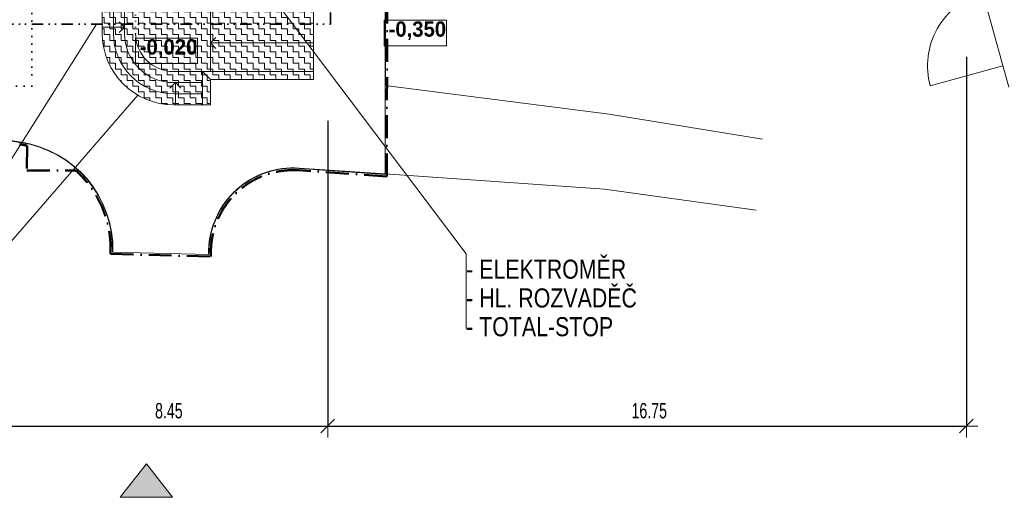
# Model space of a CAD drawing. Header units: millimetres. Extents: x -211955 to 157391, y -241491 to 94551.
# Tile 10 of 18: x -1012 to 24779, y -73314 to -60808. Entities that reach past the tile are written whole.
import ezdxf

# ---------------------------------------------------------------- set-up
doc = ezdxf.new("R2010")
doc.units = ezdxf.units.MM
doc.header["$PDMODE"] = 65
for name, pattern in [('Cerchovana 2 tecky 0.5x_1', [780, 300, -160, 0, -160, 0, -160]), ('Cerchovana_1', [1000, 600, -200, 0, -200]), ('JIS_08_37', [200, 0, -200]), ('Teckovana 0.5x_2', [160, 0, -160])]:
    doc.linetypes.add(name, pattern=pattern)
for name, color, linetype, lineweight in [('XR$1$SITUACE - PODKLAD_1', 7, 'Continuous', 25), ('XR$2$FILING_1', 7, 'Continuous', 25), ('XR$4$PODKLAD - ZPEVNĚNÉ PLOCHY_1', 7, 'Continuous', 25)]:
    doc.layers.add(name, color=color, linetype=linetype, lineweight=lineweight)
doc.styles.add('ARIAL', font='ARIAL.TTF')
doc.styles.add('ARIALNARROW', font='ARIALN.TTF')
doc.dimstyles.new('DIMSTYLE_3', dxfattribs={"dimtxt": 400, "dimasz": 600, "dimexe": 0, "dimexo": 0, "dimgap": 200, "dimtad": 2, "dimdec": 1, "dimlfac": 0.001, "dimrnd": 0.05, "dimzin": 4, "dimdsep": 46, "dimtxsty": 'ARIALNARROW', "dimblk1": 'ALL_ML_STRICH', "dimblk2": 'ALL_ML_STRICH', "dimsah": 1, "dimcen": 0, "dimclrd": 6, "dimclre": 6, "dimclrt": 6, "dimadec": 0, "dimazin": 0, "dimtfac": 1, "dimtdec": 0, "dimtix": 1, "dimtmove": 2, "dimatfit": 3, "dimfxl": 0, "dimtzin": 0, "dimlwd": 0, "dimlwe": 13, "dimarcsym": 0})
doc.dimstyles.new('DIMSTYLE_5', dxfattribs={"dimtxt": 400, "dimasz": 600, "dimexe": 0, "dimexo": 0, "dimgap": 200, "dimtad": 2, "dimlfac": 0.001, "dimrnd": 0.05, "dimzin": 4, "dimdsep": 46, "dimtxsty": 'ARIALNARROW', "dimblk1": 'ALL_ML_STRICH', "dimblk2": 'ALL_ML_STRICH', "dimsah": 1, "dimcen": 0, "dimclrd": 6, "dimclre": 6, "dimclrt": 6, "dimadec": 0, "dimazin": 0, "dimtfac": 1, "dimtdec": 0, "dimtix": 1, "dimtmove": 2, "dimatfit": 3, "dimfxl": 0, "dimtzin": 0, "dimlwd": 0, "dimlwe": 13, "dimarcsym": 0})

# ---------------------------------------------------------------- blocks, each defined once
blk = doc.blocks.new('ALL_ML_STRICH')
at = {"color": 0, "linetype": 'ByBlock', "lineweight": -2}
for p, q in [((0, -0.5), (0, 0.5)), ((-1, 0), (0.5, 0)), ((-0.3, -0.3), (0.3, 0.3))]:
    blk.add_line(p, q, dxfattribs=at)
blk = doc.blocks.new('*D23')
at = {"layer": 'DEFPOINTS', "color": 6, "linetype": 'Continuous', "lineweight": 13}
for p in [(23787, -37623), (23787, -45292), (65354, -62865)]:
    blk.add_point(p, dxfattribs=at)
at = {"layer": 'XR$1$SITUACE - PODKLAD_1', "color": 6, "linetype": 'Continuous', "lineweight": -2}
for p, q in [((23787, -42593), (23787, -37623)), ((23787, -37623), (65354, -37623)), ((65354, -37623), (65354, -37623))]:
    blk.add_line(p, q, dxfattribs=at)
at = {"layer": 'XR$1$SITUACE - PODKLAD_1', "color": 6, "linetype": 'Continuous', "lineweight": 13, "xscale": 600, "yscale": 600, "zscale": 600, "rotation": 180}
blk.add_blockref('ALL_ML_STRICH', (23787, -37623), dxfattribs=at)
at = {"layer": 'XR$1$SITUACE - PODKLAD_1', "color": 6, "linetype": 'Continuous', "lineweight": 13, "xscale": 600, "yscale": 600, "zscale": 600}
blk.add_blockref('ALL_ML_STRICH', (65354, -37623), dxfattribs=at)
at = {"layer": 'XR$1$SITUACE - PODKLAD_1', "color": 6, "linetype": 'Continuous', "lineweight": 13, "insert": (44627, -37223), "char_height": 400, "width": 1622.86, "attachment_point": 5, "style": 'ARIALNARROW'}
blk.add_mtext('\\W0.81;\\A1;{41.55}', dxfattribs=at)
blk = doc.blocks.new('*D28')
at = {"layer": 'DEFPOINTS', "color": 6, "linetype": 'Continuous', "lineweight": 13}
for p in [(-1408, -59847), (7057, -59847), (-1408, -71449)]:
    blk.add_point(p, dxfattribs=at)
at = {"layer": 'XR$1$SITUACE - PODKLAD_1', "color": 6, "linetype": 'Continuous', "lineweight": -2}
for p, q in [((-1408, -63558), (-1408, -71449)), ((7057, -63456), (7057, -71449)), ((-1408, -71449), (7057, -71449))]:
    blk.add_line(p, q, dxfattribs=at)
at = {"layer": 'XR$1$SITUACE - PODKLAD_1', "color": 6, "linetype": 'Continuous', "lineweight": 13, "xscale": 600, "yscale": 600, "zscale": 600, "rotation": 180}
blk.add_blockref('ALL_ML_STRICH', (-1408, -71449), dxfattribs=at)
at = {"layer": 'XR$1$SITUACE - PODKLAD_1', "color": 6, "linetype": 'Continuous', "lineweight": 13, "xscale": 600, "yscale": 600, "zscale": 600}
blk.add_blockref('ALL_ML_STRICH', (7057, -71449), dxfattribs=at)
at = {"layer": 'XR$1$SITUACE - PODKLAD_1', "color": 6, "linetype": 'Continuous', "lineweight": 13, "insert": (2895, -71049), "char_height": 400, "width": 1298.29, "attachment_point": 5, "style": 'ARIALNARROW'}
blk.add_mtext('\\W0.81;\\A1;{8.45}', dxfattribs=at)
blk = doc.blocks.new('*D29')
at = {"layer": 'DEFPOINTS', "color": 6, "linetype": 'Continuous', "lineweight": 13}
for p in [(23787, -57777), (7057, -59847), (7057, -71449)]:
    blk.add_point(p, dxfattribs=at)
at = {"layer": 'XR$1$SITUACE - PODKLAD_1', "color": 6, "linetype": 'Continuous', "lineweight": -2}
for p, q in [((23787, -61780), (23787, -71449)), ((7057, -63456), (7057, -71449)), ((7057, -71449), (23787, -71449))]:
    blk.add_line(p, q, dxfattribs=at)
at = {"layer": 'XR$1$SITUACE - PODKLAD_1', "color": 6, "linetype": 'Continuous', "lineweight": 13, "xscale": 600, "yscale": 600, "zscale": 600, "rotation": 180}
blk.add_blockref('ALL_ML_STRICH', (7057, -71449), dxfattribs=at)
at = {"layer": 'XR$1$SITUACE - PODKLAD_1', "color": 6, "linetype": 'Continuous', "lineweight": 13, "xscale": 600, "yscale": 600, "zscale": 600}
blk.add_blockref('ALL_ML_STRICH', (23787, -71449), dxfattribs=at)
at = {"layer": 'XR$1$SITUACE - PODKLAD_1', "color": 6, "linetype": 'Continuous', "lineweight": 13, "insert": (15478, -71049), "char_height": 400, "width": 1622.86, "attachment_point": 5, "style": 'ARIALNARROW'}
blk.add_mtext('\\W0.81;\\A1;{16.75}', dxfattribs=at)
blk = doc.blocks.new('*D30')
at = {"layer": 'DEFPOINTS', "color": 6, "linetype": 'Continuous', "lineweight": 13}
for p in [(23787, -57777), (24818, -62671), (32322, -62671)]:
    blk.add_point(p, dxfattribs=at)
at = {"layer": 'XR$1$SITUACE - PODKLAD_1', "color": 6, "linetype": 'Continuous', "lineweight": -2}
for p, q in [((26699, -57777), (32322, -57777)), ((32322, -62671), (32322, -57777)), ((27097, -62671), (32322, -62671))]:
    blk.add_line(p, q, dxfattribs=at)
at = {"layer": 'XR$1$SITUACE - PODKLAD_1', "color": 6, "linetype": 'Continuous', "lineweight": 13, "xscale": 600, "yscale": 600, "zscale": 600}
for p, rotation in [((32322, -57777), 90), ((32322, -62671), 270)]:
    blk.add_blockref('ALL_ML_STRICH', p, dxfattribs=dict(at, rotation=rotation))
at = {"layer": 'XR$1$SITUACE - PODKLAD_1', "color": 6, "linetype": 'Continuous', "lineweight": 13, "insert": (31922, -60139), "char_height": 400, "width": 973.71, "attachment_point": 5, "rotation": 90, "style": 'ARIALNARROW'}
blk.add_mtext('\\W0.81;\\A1;{4.9}', dxfattribs=at)

msp = doc.modelspace()

# ---------------------------------------------------------------- hatches: boundary and pattern name
at = {"layer": 'XR$1$SITUACE - PODKLAD_1', "linetype": 'Continuous', "lineweight": 25}
msp.add_hatch(color=4, dxfattribs=at).paths.add_polyline_path([(1618.522, -73314.337), (2994.144, -73314.337), (2306.333, -72441.63)])
at = {"layer": 'XR$2$FILING_1', "linetype": 'Continuous', "lineweight": 13}
h = msp.add_hatch(dxfattribs=at)
h.set_pattern_fill('VZOR', color=1, scale=150, style=0, pattern_type=2)
h.set_pattern_definition([(0, (300, 300), (150, 150), [150, -150]), (90, (300, 300), (-150, 150), [150, -150])])
h.paths.add_polyline_path([(1180.178, -61491.466), (1215.494, -61650.768), (1264.561, -61806.387), (1327.003, -61957.137), (1402.347, -62101.871), (1490.018, -62239.487), (1589.35, -62368.939), (1699.587, -62489.241), (1819.888, -62599.477), (1949.34, -62698.809), (2086.957, -62786.48), (2231.691, -62861.824), (2382.44, -62924.267), (2538.059, -62973.333), (2697.361, -63008.649), (2859.136, -63029.947), (3022.151, -63037.065), (3982.151, -63037.065), (3982.151, -62376.676), (6682.151, -62376.676), (6682.151, -59847.014), (1152.151, -59846.677), (1152.151, -61204.795), (1153.427, -61204.795), (1158.88, -61329.691)], flags=0)

# ---------------------------------------------------------------- linework, layer by layer
at = {"layer": 'XR$1$SITUACE - PODKLAD_1', "color": 1, "linetype": 'Continuous', "lineweight": 13}
for p, q in [((3752.151, -57759.648), (10683.826, -66941.101)), ((10683.826, -66941.101), (10683.826, -68911.101))]:
    msp.add_line(p, q, dxfattribs=at)
at = {"layer": 'XR$1$SITUACE - PODKLAD_1', "color": 7, "linetype": 'Continuous', "lineweight": 13}
for p, q in [((24895.429, -62576.707), (23532.399, -57656.354)), ((-2014.953, -65693.342), (1002.301, -60921.677)), ((22839.772, -62543.709), (24740.432, -62017.191)), ((2306.333, -72441.63), (1618.522, -73314.337)), ((2994.144, -73314.337), (2306.333, -72441.63)), ((1618.522, -73314.337), (2994.144, -73314.337))]:
    msp.add_line(p, q, dxfattribs=at)
at = {"layer": 'XR$1$SITUACE - PODKLAD_1', "color": 30, "linetype": 'Cerchovana 2 tecky 0.5x_1', "lineweight": 35}
for p, q in [((7127.151, -60921.677), (7127.151, -58084.878)), ((-1477.849, -60921.677), (7127.151, -60921.677))]:
    msp.add_line(p, q, dxfattribs=at)
at = {"layer": 'XR$1$SITUACE - PODKLAD_1', "color": 7, "linetype": 'Continuous', "lineweight": 13}
for points in [[(8535.555, -61489.736), (10164.248, -61489.736), (10164.248, -60823.069), (8535.555, -60823.069), (8535.555, -61489.736)], [(2017.785, -61958.019), (3646.478, -61958.019), (3646.478, -61291.352), (2017.785, -61291.352), (2017.785, -61958.019)]]:
    msp.add_lwpolyline(points, dxfattribs=at)
msp.add_arc((24740.432, -62017.191), 1972.24, 105.4837244, 195.4837244, dxfattribs=at)
at = {"layer": 'XR$2$FILING_1', "color": 7, "linetype": 'Continuous', "lineweight": 13}
msp.add_line((-2641.213, -68226.371), (2086.957, -62786.48), dxfattribs=at)
at = {"layer": 'XR$4$PODKLAD - ZPEVNĚNÉ PLOCHY_1', "color": 250, "linetype": 'Continuous', "lineweight": 13}
for p, q in [((8557.151, -57776.677), (8557.151, -64848.306)), ((8567.151, -57776.677), (8567.151, -62530.483)), ((1152.151, -59846.677), (1152.151, -61204.795)), ((1442.151, -61166.676), (1442.151, -59846.677)), ((1732.151, -59846.677), (1732.151, -61166.676)), ((1732.151, -61004.176), (1590.73, -60862.755)), ((3982.151, -60616.676), (3982.151, -62166.676)), ((6682.151, -60616.676), (6682.151, -62166.676)), ((1152.151, -61004.176), (1732.151, -61004.176)), ((1732.151, -61004.176), (1590.73, -61145.598)), ((3982.151, -61416.676), (4123.572, -61275.255)), ((3982.151, -61416.676), (4123.572, -61558.098)), ((6682.151, -61416.676), (3982.151, -61416.676)), ((-15388.959, -61704.901), (-863.281, -64046.5)), ((-15387.368, -61695.029), (-861.69, -64036.627)), ((3022.151, -62166.676), (3772.151, -62166.676)), ((3982.151, -62376.676), (3772.151, -62166.676)), ((3772.151, -62166.676), (6682.151, -62166.676)), ((3772.151, -63037.065), (3772.151, -62166.676)), ((3772.151, -62166.676), (6682.151, -62166.676)), ((3982.151, -63036.676), (3982.151, -62376.676)), ((6682.151, -62376.676), (3982.151, -62376.676)), ((3982.151, -62376.676), (3982.151, -63036.676)), ((6682.151, -62166.676), (6682.151, -62376.676)), ((3065.068, -62456.676), (2923.647, -62598.098)), ((3022.151, -62456.676), (3772.151, -62456.676)), ((3065.068, -63036.676), (3065.068, -62456.676)), ((3065.068, -62456.676), (3206.49, -62598.098)), ((8557.151, -62529.198), (14429.594, -63283.777)), ((3022.151, -62746.676), (3772.151, -62746.676)), ((3772.151, -63036.676), (3772.151, -62766.676)), ((3022.151, -63037.065), (3772.151, -63037.065)), ((3772.151, -63036.676), (3982.151, -63036.676)), ((14429.594, -63283.777), (18446.787, -63937.277)), ((8556.459, -64858.282), (6307.052, -64702.187)), ((8557.151, -64848.306), (6307.744, -64692.211)), ((8557.151, -64848.306), (14307.319, -65247.333)), ((14307.319, -65247.333), (18279.527, -65796.573)), ((1429.212, -66892.111), (3933.524, -66960.134)), ((3933.524, -66960.134), (3937.088, -66839.471)), ((3943.52, -66960.43), (3947.084, -66839.766))]:
    msp.add_line(p, q, dxfattribs=at)
at = {"layer": 'XR$4$PODKLAD - ZPEVNĚNÉ PLOCHY_1', "color": 204, "linetype": 'Cerchovana_1', "lineweight": 50}
for p, q in [((8605.676, -64911.817), (8615.543, -58476.677)), ((-818.311, -64106.723), (-822.193, -64757.127)), ((-822.193, -64757.127), (454.318, -64757.127)), ((8605.676, -64911.817), (6303.591, -64752.067)), ((1367.425, -66940.451), (3992.026, -67011.742)), ((3992.026, -67011.742), (3997.062, -66841.243))]:
    msp.add_line(p, q, dxfattribs=at)
at = {"layer": 'XR$4$PODKLAD - ZPEVNĚNÉ PLOCHY_1', "color": 2, "linetype": 'JIS_08_37', "lineweight": 35}
for p, q in [((-697.849, -59846.677), (-697.849, -62546.677)), ((-697.849, -62546.677), (-11427.849, -62546.677))]:
    msp.add_line(p, q, dxfattribs=at)
at = {"layer": 'XR$4$PODKLAD - ZPEVNĚNÉ PLOCHY_1', "color": 250, "linetype": 'Teckovana 0.5x_2', "lineweight": 13}
msp.add_line((2022.151, -61166.676), (2022.151, -59846.677), dxfattribs=at)
at = {"layer": 'XR$4$PODKLAD - ZPEVNĚNÉ PLOCHY_1', "color": 2, "linetype": 'Continuous', "lineweight": 35}
msp.add_line((-760.081, -62027.187), (-760.078, -62027.187), dxfattribs=at)
at = {"layer": 'XR$4$PODKLAD - ZPEVNĚNÉ PLOCHY_1', "color": 250, "linetype": 'Continuous', "lineweight": 13}
for centre, radius, start, end in [((3022.151, -61166.676), 1870.388, 180, 270), ((3022.151, -61166.676), 1580, 180, 270), ((3022.151, -61166.676), 1290, 180, 270), ((3022.151, -61166.676), 1000, 180, 270), ((-1400.052, -66815.261), 2820.307, 358.4440841, 82.019605), ((-1400.052, -66815.261), 2830.307, 358.4440841, 82.019605), ((6154.193, -66904.961), 2218.072, 86.0303837, 178.3080694), ((6154.193, -66904.961), 2208.072, 86.0303837, 178.3080694)]:
    msp.add_arc(centre, radius, start, end, dxfattribs=at)
at = {"layer": 'XR$4$PODKLAD - ZPEVNĚNÉ PLOCHY_1', "color": 204, "linetype": 'Cerchovana_1', "lineweight": 50}
for centre, radius, start, end in [((-1400.052, -66815.261), 2770.307, 77.8781536, 82.019605), ((-1400.052, -66815.261), 2770.307, 357.4099228, 47.9812911), ((6154.193, -66904.961), 2158.072, 86.0303837, 140.0215069), ((6154.193, -66904.961), 2158.072, 140.0215069, 178.3080694)]:
    msp.add_arc(centre, radius, start, end, dxfattribs=at)

# ---------------------------------------------------------------- texts
at = {"layer": 'XR$1$SITUACE - PODKLAD_1', "color": 7, "linetype": 'Continuous', "lineweight": 13, "char_height": 400, "attachment_point": 7, "style": 'ARIALNARROW'}
for s, insert, width in [('\\W1.16;\\fArial Narrow|i0|b1|c0|p0;-0,350', (8651.065, -61343.069), 1745.1049), ('\\W1.16;\\fArial Narrow|i0|b1|c0|p0;-0,020', (2133.295, -61811.352), 1745.10497)]:
    msp.add_mtext(s, dxfattribs=dict(at, insert=insert, width=width))
at = {"layer": 'XR$1$SITUACE - PODKLAD_1', "color": 1, "linetype": 'Continuous', "lineweight": 13, "insert": (10683.826, -67091.101), "char_height": 500, "width": 4680.26702, "attachment_point": 1, "line_spacing_factor": 0.903614, "style": 'ARIAL'}
msp.add_mtext('\\A1;{\\fArial|i0|b0;\\H500.000000;\\W0.800000;\\C1;- ELEKTROMĚR}\\P{\\fArial|i0|b0;\\H500.000000;\\W0.800000;\\C1;- HL. ROZVADĚČ}\\P{\\fArial|i0|b0;\\H500.000000;\\W0.800000;\\C1;- TOTAL-STOP}\\P', dxfattribs=at)

# ---------------------------------------------------------------- dimensions: what is measured, and where the dimension line sits
at = {"layer": 'XR$1$SITUACE - PODKLAD_1', "color": 6, "linetype": 'Continuous', "lineweight": 13}
for base, p1, p2, picture, middle in [((65354.474, -37623.366), (23787.151, -42593.278), (65354.474, -37623.366), '*D23', (44626.813, -37223.366)), ((23787.151, -71448.886), (7057.151, -63455.722), (23787.151, -61780.395), '*D29', (15478.151, -71048.886)), ((7057.150894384, -71448.885873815), (-1407.849105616, -63557.95319701), (7057.150894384, -63455.721651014), '*D28', (2895.050894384, -71048.885873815))]:
    dim = msp.add_linear_dim(base=base, p1=p1, p2=p2, dimstyle='DIMSTYLE_5', override={"dimpost": '<>', "dimclrd": 6, "dimclre": 6, "dimclrt": 6, "dimlwd": 0, "dimlwe": 13}, dxfattribs=at)
    dim.commit()
    dim.dimension.update_dxf_attribs({"geometry": picture, "text_midpoint": middle, "dimtype": 160})
dim = msp.add_linear_dim(base=(32322.474, -57776.677), p1=(27096.834, -62670.917), p2=(26699.115, -57776.677), angle=90, dimstyle='DIMSTYLE_3', override={"dimpost": '<>', "dimclrd": 6, "dimclre": 6, "dimclrt": 6, "dimlwd": 0, "dimlwe": 13}, dxfattribs=at)
dim.commit()
dim.dimension.update_dxf_attribs({"geometry": '*D30', "text_midpoint": (31922.474, -60138.997), "dimtype": 160})

doc.saveas('drawing.dxf')
